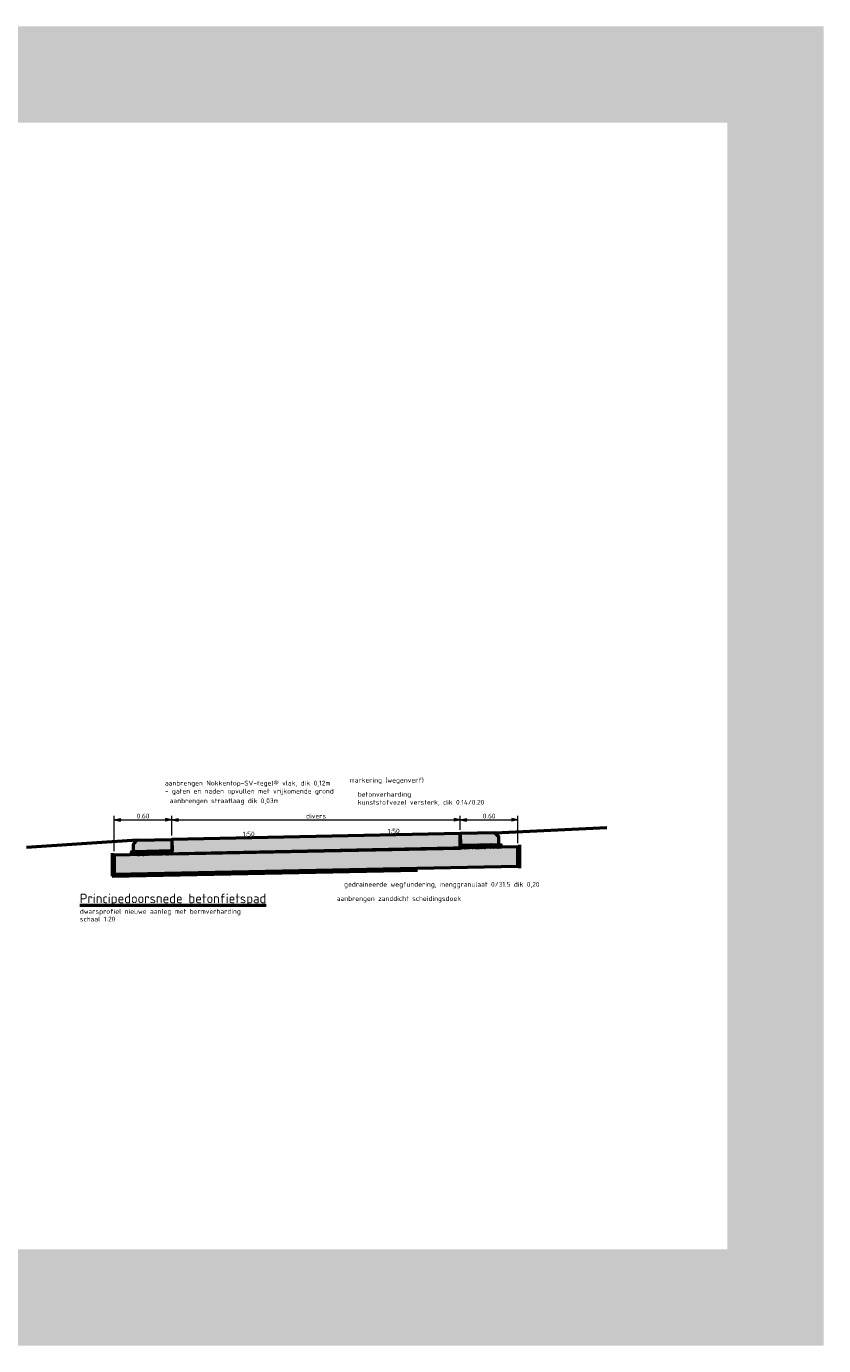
# Model space of a CAD drawing. Header units: metres. Extents: x -699 to 2316, y -1199 to 781.
# Tile 163 of 256: x 13 to 21, y -125 to -111. Entities that reach past the tile are written whole.
import ezdxf
from ezdxf.enums import TextEntityAlignment as Align

# ---------------------------------------------------------------- set-up
doc = ezdxf.new("R2010")
doc.units = ezdxf.units.M
doc.header["$PDMODE"] = 1
doc.linetypes.add('HIDDEN2', pattern=[4.7625, 3.175, -1.5875])
for name, color, linetype, lineweight in [('dp-nw-arc', 8, 'Continuous', 9), ('N-WA-GW-BERM-GD', 90, 'Continuous', 50), ('N-WE-VH-KANTVERHARDING-G', 210, 'Continuous', 35), ('N-WE-VH-KANTVERHARDING-GD', 210, 'Continuous', 50), ('N-WE-VH-VERHARDING_BETON-A', 252, 'Continuous', 18), ('X-XX-AL-M', 7, 'Continuous', 18), ('X-XX-AL-T25', 7, 'Continuous', 25), ('X-XX-AL-T50', 130, 'Continuous', 50)]:
    doc.layers.add(name, color=color, linetype=linetype, lineweight=lineweight)
doc.layers.add('X-XX-AL-TEKENBLAD_VIEWPORT-G', color=7, linetype='Continuous', lineweight=18, plot=False)
doc.styles.add('NLCS-ISO', font='NLCS-ISO.ttf')
doc.styles.add('NLCS-ISO Standaard', font='NLCS-ISO.ttf')
doc.dimstyles.new('NLCS-M20-T25-Pijl-A', dxfattribs={"dimtxt": 0.05, "dimasz": 0.0375, "dimexe": 0.04, "dimexo": 0.04, "dimgap": 0.014, "dimtad": 1, "dimlfac": -1, "dimzin": 0, "dimdsep": 46, "dimtxsty": 'NLCS-ISO Standaard', "dimblk": 'Pijl', "dimblk1": 'Pijl', "dimblk2": 'Pijl', "dimcen": 2.5, "dimdle": 2, "dimclrd": 256, "dimclre": 256, "dimclrt": 256, "dimadec": 0, "dimazin": 0, "dimtfac": 1, "dimtofl": 0, "dimtmove": 0, "dimatfit": 3, "dimldrblk": 'Pijl', "dimfxl": 1, "dimtolj": 1, "dimtzin": 0, "dimlwd": 18, "dimlwe": 18, "dimarcsym": 0})

# ---------------------------------------------------------------- blocks, each defined once
blk = doc.blocks.new('Pijl')
h = blk.add_hatch(color=256)
h.paths.add_polyline_path([(0, 0), (-1.75, 0.35), (-1.75, 0)])
h.paths.add_polyline_path([(-1.75, 0), (-1.75, -0.35), (0, 0)])
for p, q in [((-1.9, 0), (0, 0)), ((0, 0), (-1.75, 0.35)), ((-1.75, 0.35), (-1.75, -0.35)), ((0, 0), (-1.75, -0.35))]:
    blk.add_line(p, q)
blk = doc.blocks.new('*D2232')
at = {"layer": 'Defpoints', "color": 0, "transparency": 16777216}
for p in [(14.471, -119.733), (14.471, -119.937), (13.871, -120.099)]:
    blk.add_point(p, dxfattribs=at)
at = {"layer": 'X-XX-AL-M', "lineweight": 18, "transparency": 16777216}
for p, q in [((13.871, -120.059), (13.871, -119.693)), ((13.908, -119.733), (14.433, -119.733)), ((14.471, -119.897), (14.471, -119.693))]:
    blk.add_line(p, q, dxfattribs=at)
at = {"layer": 'X-XX-AL-M', "lineweight": 18, "transparency": 16777216, "xscale": 0.03750000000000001, "yscale": 0.03750000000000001, "zscale": 0.03750000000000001, "rotation": 180}
blk.add_blockref('Pijl', (13.871, -119.733), dxfattribs=at)
at = {"layer": 'X-XX-AL-M', "lineweight": 18, "transparency": 16777216, "xscale": 0.03750000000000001, "yscale": 0.03750000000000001, "zscale": 0.03750000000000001}
blk.add_blockref('Pijl', (14.471, -119.733), dxfattribs=at)
at = {"layer": 'X-XX-AL-M', "transparency": 16777216, "insert": (14.171, -119.694), "char_height": 0.05, "attachment_point": 5, "style": 'NLCS-ISO Standaard'}
blk.add_mtext('\\A1;0.60', dxfattribs=at)
blk = doc.blocks.new('*D2233')
at = {"layer": 'Defpoints', "color": 0, "transparency": 16777216}
for p in [(17.471, -119.733), (17.471, -119.877), (14.471, -119.937)]:
    blk.add_point(p, dxfattribs=at)
at = {"layer": 'X-XX-AL-M', "lineweight": 18, "transparency": 16777216}
for p, q in [((14.471, -119.897), (14.471, -119.693)), ((14.508, -119.733), (17.433, -119.733)), ((17.471, -119.837), (17.471, -119.693))]:
    blk.add_line(p, q, dxfattribs=at)
at = {"layer": 'X-XX-AL-M', "lineweight": 18, "transparency": 16777216, "xscale": 0.03750000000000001, "yscale": 0.03750000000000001, "zscale": 0.03750000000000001, "rotation": 180}
blk.add_blockref('Pijl', (14.471, -119.733), dxfattribs=at)
at = {"layer": 'X-XX-AL-M', "lineweight": 18, "transparency": 16777216, "xscale": 0.03750000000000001, "yscale": 0.03750000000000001, "zscale": 0.03750000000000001}
blk.add_blockref('Pijl', (17.471, -119.733), dxfattribs=at)
at = {"layer": 'X-XX-AL-M', "transparency": 16777216, "insert": (15.971, -119.694), "char_height": 0.05, "attachment_point": 5, "style": 'NLCS-ISO Standaard'}
blk.add_mtext('\\A1;divers', dxfattribs=at)
blk = doc.blocks.new('*D2234')
at = {"layer": 'Defpoints', "color": 0, "transparency": 16777216}
for p in [(18.071, -119.733), (17.471, -119.877), (18.071, -120.015)]:
    blk.add_point(p, dxfattribs=at)
at = {"layer": 'X-XX-AL-M', "lineweight": 18, "transparency": 16777216}
for p, q in [((17.471, -119.837), (17.471, -119.693)), ((17.508, -119.733), (18.033, -119.733)), ((18.071, -119.975), (18.071, -119.693))]:
    blk.add_line(p, q, dxfattribs=at)
at = {"layer": 'X-XX-AL-M', "lineweight": 18, "transparency": 16777216, "xscale": 0.03750000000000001, "yscale": 0.03750000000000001, "zscale": 0.03750000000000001, "rotation": 180}
blk.add_blockref('Pijl', (17.471, -119.733), dxfattribs=at)
at = {"layer": 'X-XX-AL-M', "lineweight": 18, "transparency": 16777216, "xscale": 0.03750000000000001, "yscale": 0.03750000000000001, "zscale": 0.03750000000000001}
blk.add_blockref('Pijl', (18.071, -119.733), dxfattribs=at)
at = {"layer": 'X-XX-AL-M', "transparency": 16777216, "insert": (17.771, -119.694), "char_height": 0.05, "attachment_point": 5, "style": 'NLCS-ISO Standaard'}
blk.add_mtext('\\A1;0.60', dxfattribs=at)

msp = doc.modelspace()

# ---------------------------------------------------------------- hatches: boundary and pattern name
at = {"layer": 'dp-nw-arc'}
h = msp.add_hatch(dxfattribs=at)
h.set_pattern_fill('GRAVEL', color=8, scale=0.01, style=0)
h.set_pattern_definition([(228.012788, (7.68288, 0.254), (-2.0320000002, -2.286), [0.03417214, -3.38304836]), (184.969741, (7.66002, 0.2286), (3.0479999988, 0.2540000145), [0.05864047, -5.8054049]), (132.510447, (7.6016, 0.22352), (2.540000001, -2.793999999), [0.04134815, -4.0934723]), (267.273689, (7.50254, 0.16002), (0.2540000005, 5.08), [0.05340045, -5.28664374]), (292.833654, (7.5, 0.10668), (-1.2700000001, 3.048), [0.05236337, -5.1839808]), (357.273689, (7.52032, 0.05842), (-5.08, 0.2540000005), [0.05340045, -5.28664374]), (37.6942405, (7.57366, 0.05588), (-3.30199999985, -2.5400000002), [0.07061937, -6.99131153]), (72.255328, (7.62954, 0.09906), (1.7780000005, 5.58799999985), [0.06667195, -6.60052566]), (121.429566, (7.64986, 0.16256), (-2.0320000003, 3.3019999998), [0.0535813, -5.30455457]), (175.236358, (7.62192, 0.20828), (2.794, -0.2540000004), [0.06117133, -2.9973937]), (222.397438, (7.56096, 0.21336), (-3.0479999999, -2.7940000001), [0.0791078, -7.83167725]), (138.814075, (7.754, 0.15748), (-1.778, 1.524), [0.02700045, -2.6730566]), (171.469234, (7.73368, 0.17526), (3.3020000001, -0.5079999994), [0.0513682, -5.0854639]), (225, (7.68288, 0.18288), (-4e-17, -0.254), [0.03592093, -0.3232893]), (203.19859, (7.6651, 0.21336), (1.27, 0.508), [0.01934413, -1.91506224]), (291.80141, (7.64732, 0.20574), (-0.254, 0.762), [0.02735656, -1.3404753]), (30.963757, (7.65748, 0.18034), (0.762, 0.508), [0.04443197, -1.4366298]), (161.56505, (7.69558, 0.2032), (0.508, -0.254), [0.0321287, -0.7710898]), (16.38954, (7.5, 0.20574), (2.54, 0.762), [0.0450088, -4.45588267]), (70.346176, (7.54318, 0.21844), (-1.016, -2.794), [0.0377599, -3.73822157]), (293.19859, (7.69558, 0.254), (-0.508, 1.27), [0.038688, -1.89571836]), (343.61046, (7.71082, 0.21844), (-2.54, 0.7619999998), [0.0450088, -4.45588267]), (339.443955, (7.5, 0.04826), (-1.27, 0.508), [0.0434035, -2.12677343]), (294.77514, (7.54064, 0.03302), (-1.2700000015, 2.7939999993), [0.0363672, -3.60035934]), (66.80141, (7.69812, -2e-11), (0.508, 1.27), [0.038688, -1.89571836]), (17.354025, (7.71336, 0.03556), (-3.302, -1.0160000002), [0.04257827, -4.2152376]), (69.443955, (7.57366, -2e-11), (-0.508, -1.27), [0.02170176, -2.1484752]), (101.309932, (7.68288, -2e-11), (-0.254, 1.016), [0.01295146, -1.2821995]), (165.963757, (7.68034, 0.0127), (0.762, -0.254), [0.05236337, -0.99490546]), (186.009006, (7.62954, 0.0254), (2.54, 0.2540000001), [0.0485267, -4.8041365]), (303.69007, (7.65748, 0.15748), (-0.254, 0.508), [0.0366324, -0.87917764]), (353.157227, (7.6778, 0.127), (4.318, -0.5079999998), [0.0639557, -6.3316009]), (60.945396, (7.7413, 0.11938), (-1.016, -1.778), [0.0261508, -2.58893923]), (90, (7.754, 0.14224), (-0.254, 0.254), [0.01524, -0.23876]), (120.256437, (7.62446, 0.03302), (1.016, -1.778), [0.0352867, -3.4933941]), (48.012787, (7.60668, 0.0635), (2.0320000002, 2.2859999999), [0.0683443, -3.3488762]), (0, (7.6524, 0.1143), (0.254, 0.254), [0.06604, -0.18796]), (325.304846, (7.71844, 0.1143), (2.540000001, -1.7779999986), [0.04016096, -3.97593167]), (254.054604, (7.75146, 0.09144), (-0.254, -1.016), [0.0369829, -1.812165]), (207.645975, (7.7413, 0.05588), (-4.8260000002, -2.5399999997), [0.0602145, -5.96124644]), (175.426079, (7.68796, 0.02794), (-3.302, 0.254), [0.06370295, -6.30658465])])
h.paths.add_polyline_path([(18.0705, -120.0155), (13.8705, -120.0995), (13.8705, -120.2995), (18.0705, -120.2155)])
at = {"layer": 'N-WE-VH-KANTVERHARDING-GD'}
for points in [[(17.8305, -119.8702), (17.4705, -119.8774), (17.4729, -119.9974), (17.8729, -119.9894), (17.8713, -119.9094)], [(14.1106, -119.9446), (14.4705, -119.9374), (14.4729, -120.0574), (14.073, -120.0654), (14.0714, -119.9854)]]:
    msp.add_hatch(color=253, dxfattribs=at).paths.add_polyline_path(points)
h = msp.add_hatch(dxfattribs=at)
h.set_pattern_fill('AR-SAND', color=256, scale=0.0005, style=0)
h.set_pattern_definition([(37.5, (-46.231949, -161.414606), (-0.0008000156, 0.024470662), [0, -0.019304, 0, -0.02159, 0, -0.0206375]), (7.5, (-46.23195, -161.414606), (0.022476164, 0.035841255), [0, -0.010414, 0, -0.017399, 0, -0.0066675]), (327.5, (-46.24757, -161.414606), (0.0395496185, 7.1859e-05), [0, -0.00635, 0, -0.02286, 0, -0.029845]), (317.5, (-46.24757, -161.414606), (0.038177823, 0.011146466), [0, -0.003175, 0, -0.014986, 0, -0.017145])])
h.paths.add_polyline_path([(14.4729, -120.0574), (14.073, -120.0654), (14.0454, -120.066), (14.046, -120.0959), (14.4729, -120.0874)])
h = msp.add_hatch(dxfattribs=at)
h.set_pattern_fill('AR-SAND', color=256, scale=0.0005, angle=-9.73688, style=0)
h.set_pattern_definition([(27.763124, (-49.566433, -150.478257), (0.003350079, 0.0242534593), [0, -0.019304, 0, -0.02159, 0, -0.0206375]), (357.763124, (-49.566433, -150.478257), (0.028213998, 0.031523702), [0, -0.010414, 0, -0.017399, 0, -0.0066675]), (317.763124, (-49.581829, -150.475615), (0.0389920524, -0.0066179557), [0, -0.00635, 0, -0.02286, 0, -0.029845]), (307.763124, (-49.58183, -150.475615), (0.039512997, 0.004529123), [0, -0.003175, 0, -0.014986, 0, -0.017145])])
h.paths.add_polyline_path([(17.4729, -119.9974), (17.8729, -119.9894), (17.9004, -119.9889), (17.901, -120.0188), (17.4741, -120.0274)])
at = {"layer": 'N-WE-VH-VERHARDING_BETON-A'}
h = msp.add_hatch(dxfattribs=at)
h.set_pattern_fill('AVH-BETON', color=256, scale=0.02, style=0, pattern_type=2)
h.set_pattern_definition([(45, (7.52, 0.02), (9e-18, 0.084852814), [0.002828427, -0.041012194, 0, -0.041012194]), (45, (7.52462, 0.018087), (9e-18, 0.084852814), [0.002828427, -0.041012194, 0, -0.041012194]), (337.5, (7.522, 0.022), (-5e-11, -0.084852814), [0.005, -0.029971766, 0, -0.02991766]), (337.5, (7.52, 0.02), (-5e-11, -0.084852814), [0.005, -0.029971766, 0, -0.02991766]), (60, (7.5, -2e-11), (-0.04, 0.069282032), [0.00375, -0.038125, 0, -0.038125]), (120, (7.5, -2e-11), (-0.08, 2e-10), [0.00375, -0.038125, 0, -0.038125]), (0, (7.498125, 0.00325), (0.04, 0.069282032), [0.00375, -0.038125, 0, -0.038125])])
h.paths.add_polyline_path([(17.4705, -119.8774), (14.4705, -119.9374), (14.4705, -120.0875), (17.4705, -120.0275)])

# ---------------------------------------------------------------- linework, layer by layer
at = {"layer": 'N-WA-GW-BERM-GD'}
for p, q in [((17.8305, -119.8702), (18.9967, -119.8119)), ((14.1106, -119.9446), (12.9575, -120.0215))]:
    msp.add_line(p, q, dxfattribs=at)
at = {"layer": 'N-WE-VH-KANTVERHARDING-G', "flags": 128}
for points in [[(14.4729, -120.0574), (14.073, -120.0654), (14.0454, -120.066), (14.046, -120.0959), (14.4729, -120.0874)], [(17.4729, -119.9974), (17.8729, -119.9894), (17.9004, -119.9889), (17.901, -120.0188), (17.4741, -120.0274)]]:
    msp.add_lwpolyline(points, close=True, dxfattribs=at)
at = {"layer": 'N-WE-VH-KANTVERHARDING-GD'}
for points in [[(17.4705, -119.8774), (14.4705, -119.9374), (14.4705, -120.0875), (17.4705, -120.0275)], [(17.8305, -119.8702), (17.4705, -119.8774), (17.4729, -119.9974), (17.8729, -119.9894), (17.8713, -119.9094)], [(18.0705, -120.0155), (13.8705, -120.0995), (13.8705, -120.2995), (18.0705, -120.2155)], [(14.1106, -119.9446), (14.4705, -119.9374), (14.4729, -120.0574), (14.073, -120.0654), (14.0714, -119.9854)]]:
    msp.add_lwpolyline(points, close=True, dxfattribs=at)
at = {"layer": 'N-WE-VH-KANTVERHARDING-GD', "const_width": 0.01}
msp.add_lwpolyline([(16.0205, -119.8964), (15.9205, -119.8984)], dxfattribs=at)
at = {"layer": 'N-WE-VH-KANTVERHARDING-GD', "linetype": 'HIDDEN2'}
msp.add_lwpolyline([(13.8505, -120.0799), (13.8505, -120.3199), (18.0905, -120.2351), (18.0905, -119.9951)], dxfattribs=at)
at = {"layer": 'X-XX-AL-TEKENBLAD_VIEWPORT-G', "color": 3, "const_width": 1}
msp.add_lwpolyline([(0.1469, -111.9809), (20.75, -111.9809), (20.75, -124.7022), (0.1469, -124.7022)], close=True, dxfattribs=at)

# ---------------------------------------------------------------- texts
at = {"layer": 'X-XX-AL-M', "char_height": 0.05, "attachment_point": 7, "style": 'NLCS-ISO Standaard'}
for s, insert in [('aanbrengen Nokkentop-SV-tegel® vlak, dik 0,12m\\P- gaten en naden opvullen met vrijkomende grond', (14.3987, -119.4752)), ('\\A1;markering (wegenverf)', (16.3196, -119.3613)), ('aanbrengen straatlaag dik 0,03m', (14.4487, -119.5752)), ('\\A1;betonverharding\\Pkunststofvezel versterk, dik 0.14/0.20', (16.4048, -119.5879)), ('gedraineerde wegfundering, menggranulaat 0/31.5 dik 0,20', (16.2622, -120.4447)), ('aanbrengen zanddicht scheidingsdoek', (16.1861, -120.5921))]:
    msp.add_mtext(s, dxfattribs=dict(at, insert=insert))
at = {"layer": 'X-XX-AL-T25', "style": 'NLCS-ISO'}
for p in [(15.2709, -119.9214), (16.7791, -119.8913)]:
    msp.add_text('1:50', height=0.05, rotation=0.92374, dxfattribs=at).set_placement(p, align=Align.BOTTOM_CENTER)
for s, p in [('schaal 1:20', (13.5133, -120.7909)), ('dwarsprofiel nieuwe aanleg met bermverharding', (13.5133, -120.7109))]:
    msp.add_text(s, height=0.05, dxfattribs=at).set_placement(p)
at = {"layer": 'X-XX-AL-T50', "style": 'NLCS-ISO'}
msp.add_text('%%UPrincipedoorsnede betonfietspad', height=0.1, dxfattribs=at).set_placement((13.5133, -120.6009))

# ---------------------------------------------------------------- dimensions: what is measured, and where the dimension line sits
at = {"layer": 'X-XX-AL-M'}
for base, p1, p2, picture, middle in [((14.4705, -119.733), (13.8705, -120.0995), (14.4705, -119.9374), '*D2232', (14.1705, -119.694)), ((18.0705, -119.733), (17.4705, -119.8774), (18.0705, -120.0155), '*D2234', (17.7705, -119.694))]:
    dim = msp.add_linear_dim(base=base, p1=p1, p2=p2, dimstyle='NLCS-M20-T25-Pijl-A', dxfattribs=at)
    dim.commit()
    dim.dimension.update_dxf_attribs({"geometry": picture, "text_midpoint": middle})
dim = msp.add_linear_dim(base=(17.4705, -119.733), p1=(14.4705, -119.9374), p2=(17.4705, -119.8774), text='divers', dimstyle='NLCS-M20-T25-Pijl-A', dxfattribs=at)
dim.commit()
dim.dimension.update_dxf_attribs({"geometry": '*D2233', "text_midpoint": (15.9705, -119.694)})

doc.saveas('drawing.dxf')
